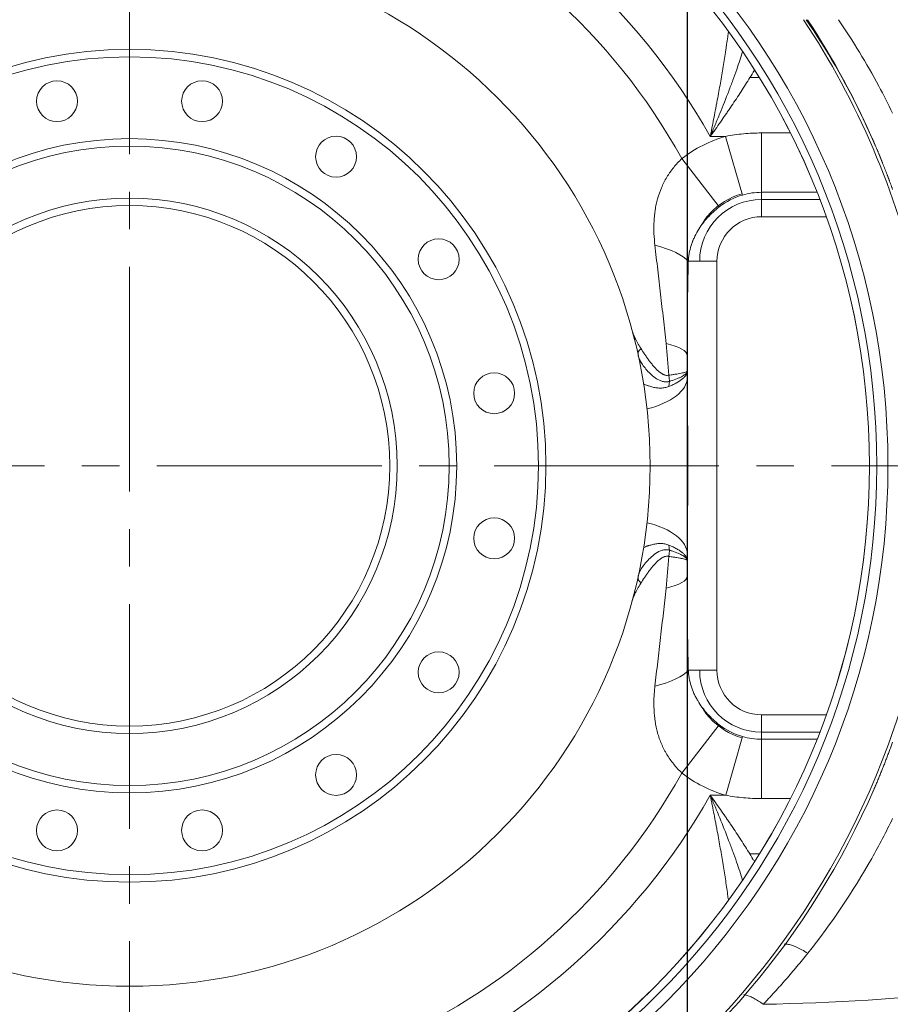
# Model space of a CAD drawing. Header units: millimetres. Extents: x 809 to 6054, y -5716 to -1261.
# Tile 48 of 94: x 4331 to 4448, y -5166 to -5034. Entities that reach past the tile are written whole.
import ezdxf

# ---------------------------------------------------------------- set-up
doc = ezdxf.new("R2010")
doc.units = ezdxf.units.MM
doc.header["$LTSCALE"] = 0.3175
doc.linetypes.add('CENTER2', pattern=[28.574999, 19.049999, -3.175, 3.175, -3.175])
for name, color, linetype, lineweight in [('1轮廓实线层', 7, 'Continuous', 18), ('3中心线层', 1, 'CENTER2', 13), ('7标注层', 4, 'Continuous', 13)]:
    doc.layers.add(name, color=color, linetype=linetype, lineweight=lineweight)
doc.styles.add('PC_TEXTSTYLE', font='ISOCP.SHX', dxfattribs={"width": 0.707, "bigfont": 'GBCBIG.SHX'})
doc.dimstyles.new('GB_LINEAR', dxfattribs={"dimtxt": 3.5, "dimasz": 3.5, "dimexe": 1, "dimexo": 0, "dimgap": 1.5, "dimtad": 1, "dimdsep": 46, "dimtxsty": 'PC_TEXTSTYLE', "dimcen": 0, "dimclrd": 256, "dimclrt": 3, "dimadec": 0, "dimazin": 2, "dimtp": 0.1, "dimtm": 0.1, "dimtfac": 0.71, "dimtdec": 3, "dimtmove": 0, "dimatfit": 3, "dimfxl": 1, "dimtfill": 1, "dimarcsym": 0})

# ---------------------------------------------------------------- blocks, each defined once
blk = doc.blocks.new('*D36')
at = {"layer": '7标注层', "color": 0, "lineweight": -2, "transparency": 16777216}
for p, q in [((4427.04, -4991.48), (4566.04, -4991.48)), ((4516.04, -5093.98), (4566.04, -5093.98))]:
    blk.add_line(p, q, dxfattribs=at)
at = {"layer": '7标注层', "lineweight": -2, "transparency": 16777216}
blk.add_line((4561.04, -5076.48), (4561.04, -5008.98), dxfattribs=at)
at = {"layer": '7标注层', "transparency": 16777216}
for points in [[(4563.96, -5008.98), (4558.12, -5008.98), (4561.04, -4991.48)], [(4558.12, -5076.48), (4563.96, -5076.48), (4561.04, -5093.98)]]:
    blk.add_solid(points, dxfattribs=at)
at = {"layer": 'Defpoints', "color": 0, "transparency": 16777216}
for p in [(4427.04, -4991.48), (4561.04, -4991.48), (4516.04, -5093.98)]:
    blk.add_point(p, dxfattribs=at)
at = {"layer": '7标注层', "color": 3, "transparency": 16777216, "insert": (4544.79, -5042.73), "char_height": 17.5, "attachment_point": 5, "rotation": 90, "style": 'PC_TEXTSTYLE', "bg_fill": 3, "box_fill_scale": 1.1, "bg_fill_color": 257, "bg_fill_transparency": 0}
blk.add_mtext('102.5', dxfattribs=at)
blk = doc.blocks.new('*D37')
at = {"layer": '7标注层', "color": 0, "lineweight": -2, "transparency": 16777216}
for p, q in [((4516.04, -5093.98), (4566.04, -5093.98)), ((4277.04, -5196.48), (4566.04, -5196.48))]:
    blk.add_line(p, q, dxfattribs=at)
at = {"layer": '7标注层', "lineweight": -2, "transparency": 16777216}
blk.add_line((4561.04, -5111.48), (4561.04, -5178.98), dxfattribs=at)
at = {"layer": '7标注层', "transparency": 16777216}
for points in [[(4563.96, -5111.48), (4558.12, -5111.48), (4561.04, -5093.98)], [(4558.12, -5178.98), (4563.96, -5178.98), (4561.04, -5196.48)]]:
    blk.add_solid(points, dxfattribs=at)
at = {"layer": 'Defpoints', "color": 0, "transparency": 16777216}
for p in [(4516.04, -5093.98), (4277.04, -5196.48), (4561.04, -5196.48)]:
    blk.add_point(p, dxfattribs=at)
at = {"layer": '7标注层', "color": 3, "transparency": 16777216, "insert": (4544.79, -5145.23), "char_height": 17.5, "attachment_point": 5, "rotation": 90, "style": 'PC_TEXTSTYLE', "bg_fill": 3, "box_fill_scale": 1.1, "bg_fill_color": 257, "bg_fill_transparency": 0}
blk.add_mtext('102.5', dxfattribs=at)
blk = doc.blocks.new('*D38')
at = {"layer": '7标注层', "color": 0, "lineweight": -2, "transparency": 16777216}
for p, q in [((4421.04, -4997.48), (4421.04, -5257.48)), ((4346.04, -5211.48), (4346.04, -5257.48))]:
    blk.add_line(p, q, dxfattribs=at)
at = {"layer": '7标注层', "lineweight": -2, "transparency": 16777216}
blk.add_line((4363.54, -5252.48), (4403.54, -5252.48), dxfattribs=at)
at = {"layer": '7标注层', "transparency": 16777216}
for points in [[(4363.54, -5249.57), (4363.54, -5255.4), (4346.04, -5252.48)], [(4403.54, -5255.4), (4403.54, -5249.57), (4421.04, -5252.48)]]:
    blk.add_solid(points, dxfattribs=at)
at = {"layer": 'Defpoints', "color": 0, "transparency": 16777216}
for p in [(4421.04, -4997.48), (4346.04, -5211.48), (4421.04, -5252.48)]:
    blk.add_point(p, dxfattribs=at)
at = {"layer": '7标注层', "color": 3, "transparency": 16777216, "insert": (4383.54, -5236.23), "char_height": 17.5, "attachment_point": 5, "style": 'PC_TEXTSTYLE', "bg_fill": 3, "box_fill_scale": 1.1, "bg_fill_color": 257, "bg_fill_transparency": 0}
blk.add_mtext('75', dxfattribs=at)

msp = doc.modelspace()

# ---------------------------------------------------------------- linework, layer by layer
at = {"layer": '1轮廓实线层'}
for p, q in [((4429.48279, -5041.74402), (4430.72297, -5041.74402)), ((4431.03912, -5057.19814), (4431.03912, -5049.21681)), ((4431.03912, -5049.21681), (4434.90043, -5049.21681)), ((4426.20339, -5049.67501), (4424.13968, -5049.67501)), ((4428.47249, -5057.56159), (4426.20339, -5049.67501)), ((4425.34998, -5059.14743), (4420.32035, -5052.66284)), ((4431.03912, -5057.19814), (4431.03912, -5060.48231)), ((4438.49002, -5057.19814), (4431.03912, -5057.19814)), ((4438.86492, -5058.15629), (4431.03912, -5058.15629)), ((4439.73034, -5060.48231), (4431.03912, -5060.48231)), ((4421.18486, -5066.48231), (4425.03912, -5066.48231)), ((4425.03912, -5066.48231), (4425.03912, -5121.48231)), ((4421.03912, -5079.15487), (4421.03912, -5082.10831)), ((4421.03912, -5081.25543), (4421.03912, -5082.10797)), ((4421.03912, -5105.85631), (4421.03912, -5108.80975)), ((4421.03912, -5105.85665), (4421.03912, -5106.70919)), ((4421.18486, -5121.48231), (4425.03912, -5121.48231)), ((4431.03912, -5127.48231), (4439.73017, -5127.48231)), ((4431.03912, -5130.76646), (4431.03912, -5127.48231)), ((4420.32035, -5135.30177), (4425.34998, -5128.81719)), ((4431.03912, -5129.80831), (4438.86543, -5129.80831)), ((4426.21573, -5138.29315), (4428.47903, -5130.40491)), ((4431.03912, -5130.76646), (4438.49003, -5130.76646)), ((4431.03912, -5130.76646), (4431.03912, -5138.74895)), ((4424.13767, -5138.29315), (4426.21573, -5138.29315)), ((4434.89974, -5138.74895), (4431.03912, -5138.74895)), ((4430.76485, -5146.15161), (4429.43554, -5146.15161))]:
    msp.add_line(p, q, dxfattribs=at)
for centre, radius in [((4346.03912, -5093.98231), 102), ((4346.03912, -5093.98231), 100.5), ((4346.03912, -5093.98231), 99.5), ((4346.03912, -5093.98231), 70), ((4346.03912, -5093.98231), 56), ((4346.03912, -5093.98231), 55), ((4336.2846, -5044.94304), 2.75), ((4355.79363, -5044.94304), 2.75), ((4346.03912, -5093.98231), 44), ((4373.81763, -5052.40883), 2.75), ((4346.03912, -5093.98231), 43), ((4346.03912, -5093.98231), 36), ((4346.03912, -5093.98231), 35), ((4387.6126, -5066.2038), 2.75), ((4395.07838, -5084.22779), 2.75), ((4395.07838, -5103.73682), 2.75), ((4387.6126, -5121.76082), 2.75), ((4373.81763, -5135.55579), 2.75), ((4336.2846, -5143.02157), 2.75), ((4355.79363, -5143.02157), 2.75)]:
    msp.add_circle(centre, radius, dxfattribs=at)
for centre, radius, start, end in [((4346.03912, -5093.98231), 111.07487, 90, 270), ((4346.03912, -5093.98231), 109.15752, 90, 270), ((4346.03912, -5093.98231), 108.71272, 90, 270), ((4346.03912, -5093.98231), 99.5, 270.0056248, 270), ((4346.03912, -5093.98231), 89.79329, 29.566712, 330.4306886), ((4346.03912, -5093.98231), 85, 29.0853101, 330.9146899), ((4346.03912, -5093.98231), 108.71272, 12.7042435, 33.4983734), ((4346.03912, -5093.98231), 109.15752, 23.4573802, 33.344684), ((4431.03912, -5066.48231), 17.48913, 106.0513545, 127.7981615), ((4431.03912, -5066.48231), 9.4641, 106.0513545, 137.2484163), ((4431.03912, -5066.48231), 8.32397, 90, 180), ((4431.03912, -5066.48231), 9.28261, 106.0513545, 127.7981615), ((4431.03912, -5066.48231), 6, 90, 180), ((4346.03912, -5093.98231), 108.71272, 270, 347.2957577), ((4431.03912, -5121.48231), 8.32397, 180, 270), ((4431.03912, -5121.48231), 6, 180, 270), ((4431.03912, -5121.48231), 9.4641, 222.2412322, 253.9906808), ((4431.03912, -5121.48231), 9.28261, 232.2018385, 253.9906808), ((4431.03912, -5121.48231), 17.48913, 232.2018385, 253.9906808), ((4346.03912, -5093.98231), 109.15752, 270, 336.5487733)]:
    msp.add_arc(centre, radius, start, end, dxfattribs=at)
for centre, major_axis, ratio, start_param, end_param in [((4411.54922, -5066.48231), (-9.96212, 0.86959), 0.298936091, 3.425695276, 4.195883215), ((4411.03912, -5077.34107), (-2.66574, -1.37616), 0.907120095, 2.69672025, 2.893440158), ((4411.03912, -5079.15502), (-10, 0), 0.23319151, 3.141592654, 3.915980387), ((4411.03912, -5082.10797), (-10, 0), 0.474973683, 2.046600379, 3.141592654), ((4416.30981, -5082.16982), (-0.76078, 2.90193), 0.762232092, 4.11841595, 4.643823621), ((4411.03912, -5105.85665), (-10, 0), 0.474973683, 3.141592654, 4.236584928), ((4416.30981, -5105.7948), (-0.76078, -2.90193), 0.762232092, 1.639361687, 2.164769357), ((4411.03912, -5108.8096), (-10, 0), 0.23319151, 2.36720492, 3.141592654), ((4411.03912, -5110.62355), (2.66574, -1.37616), 0.907120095, 0.248152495, 0.444872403), ((4411.54922, -5121.48231), (-9.96212, -0.86959), 0.298936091, 2.087302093, 2.857490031)]:
    msp.add_ellipse(centre, major_axis=major_axis, ratio=ratio, start_param=start_param, end_param=end_param, dxfattribs=at)
for points, knots in [([(4446.13085, -5050.42763), (4446.06569, -5050.2779), (4446.00018, -5050.12835), (4445.4584, -5048.8997), (4444.96392, -5047.82961), (4442.28956, -5042.30136), (4439.7969, -5038.00186), (4437.03689, -5033.98353)], [0, 0, 0, 0, 0.025882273, 0.025882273, 0.212826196, 0.212826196, 1, 1, 1, 1]), ([(4448.66496, -5046.54362), (4448.07015, -5045.31881), (4447.45135, -5044.10811), (4445.15193, -5039.83013), (4443.33745, -5036.84724), (4441.37308, -5033.98232)], [0, 0, 0, 0, 0.279408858, 0.279408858, 1, 1, 1, 1]), ([(4424.13968, -5049.67501), (4424.14088, -5049.66905), (4424.14267, -5049.66012), (4424.14447, -5049.65119), (4424.14566, -5049.64523), (4424.14625, -5049.64228), (4424.14927, -5049.62725), (4424.15652, -5049.59115), (4424.1734, -5049.50694), (4424.20713, -5049.33855), (4424.27437, -5049.00187), (4424.33164, -5048.71347), (4424.44568, -5048.13692), (4424.5964, -5047.36885), (4424.78119, -5046.4104), (4424.89029, -5045.83609), (4424.96262, -5045.45338), (4424.9986, -5045.262), (4425.17705, -5044.30749), (4425.31535, -5043.55087), (4425.58184, -5042.05213), (4425.71003, -5041.31001), (4425.95464, -5039.84119), (4426.07107, -5039.11448), (4426.1941, -5038.30638), (4426.20764, -5038.2168), (4426.23445, -5038.03828), (4426.27426, -5037.77136), (4426.31282, -5037.50703), (4426.38824, -5036.98185), (4426.46893, -5036.4011), (4426.54274, -5035.83379), (4426.57146, -5035.60622)], [0, 0, 0, 0, 0.001232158, 0.001848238, 0.001848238, 0.002464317, 0.002464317, 0.004928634, 0.009857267, 0.019714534, 0.039429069, 0.078858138, 0.078858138, 0.157716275, 0.236574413, 0.276003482, 0.276003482, 0.31543255, 0.31543255, 0.473148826, 0.473148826, 0.630865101, 0.630865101, 0.788581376, 0.788581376, 0.808295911, 0.808295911, 0.828010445, 0.867439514, 0.867439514, 0.946297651, 1, 1, 1, 1]), ([(4428.48134, -5038.29325), (4428.24479, -5039.05529), (4427.98243, -5039.84507), (4427.53169, -5041.13511), (4427.35789, -5041.61922), (4426.99837, -5042.5974), (4426.81329, -5043.08977), (4426.24359, -5044.57658), (4425.84458, -5045.58064), (4425.22106, -5047.10646), (4425.00863, -5047.61931), (4424.6854, -5048.39043), (4424.57704, -5048.64744), (4424.41361, -5049.03293), (4424.359, -5049.16142), (4424.24947, -5049.41839), (4424.19403, -5049.54813), (4424.13968, -5049.67501)], [0, 0, 0, 0, 0.223361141, 0.223361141, 0.352800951, 0.352800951, 0.482240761, 0.482240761, 0.74112038, 0.74112038, 0.87056019, 0.87056019, 0.935280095, 0.935280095, 0.967640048, 0.967640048, 1, 1, 1, 1]), ([(4430.07567, -5040.7721), (4430.01866, -5040.86685), (4429.96135, -5040.96171), (4429.71482, -5041.3681), (4429.52268, -5041.68072), (4428.93703, -5042.62208), (4428.53431, -5043.2543), (4427.70602, -5044.52753), (4427.28044, -5045.16856), (4426.73475, -5045.97522), (4426.62485, -5046.13693), (4426.40432, -5046.45996), (4426.29363, -5046.62137), (4425.96032, -5047.10527), (4425.5126, -5047.74965), (4425.05848, -5048.39242), (4424.71557, -5048.87394), (4424.54353, -5049.11456), (4424.34181, -5049.39504), (4424.2407, -5049.53522), (4424.19009, -5049.6053), (4424.16838, -5049.63532), (4424.15753, -5049.65034), (4424.15397, -5049.65525), (4424.14683, -5049.66513), (4424.14326, -5049.67007), (4424.13968, -5049.67501)], [0, 0, 0, 0, 0.03277808, 0.03277808, 0.140247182, 0.140247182, 0.355185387, 0.355185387, 0.570123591, 0.570123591, 0.623858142, 0.623858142, 0.677592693, 0.677592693, 0.785061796, 0.892530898, 0.892530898, 0.946265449, 0.973132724, 0.986566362, 0.993283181, 0.996641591, 0.996641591, 0.998320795, 0.998320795, 1, 1, 1, 1]), ([(4446.17409, -5050.52716), (4446.1687, -5050.51472), (4446.14221, -5050.4537), (4446.11566, -5050.39271), (4446.09449, -5050.34417)], [0, 0, 0, 0, 0.203783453, 1, 1, 1, 1]), ([(4448.66498, -5056.83309), (4448.647, -5056.78288), (4448.61104, -5056.68241), (4448.55678, -5056.53177), (4448.50226, -5056.3811), (4448.44747, -5056.23039), (4448.3924, -5056.07966), (4448.33706, -5055.92891), (4448.28144, -5055.77813), (4448.22555, -5055.62732), (4448.16939, -5055.47648), (4448.11294, -5055.32563), (4448.05622, -5055.17475), (4447.99923, -5055.02384), (4447.94195, -5054.87292), (4447.8844, -5054.72197), (4447.82657, -5054.571), (4447.76846, -5054.42002), (4447.71007, -5054.26901), (4447.6514, -5054.11798), (4447.59244, -5053.96694), (4447.53321, -5053.81588), (4447.4737, -5053.66481), (4447.4139, -5053.51371), (4447.35382, -5053.36261), (4447.29346, -5053.21149), (4447.23281, -5053.06035), (4447.17188, -5052.90921), (4447.11066, -5052.75805), (4447.04916, -5052.60688), (4446.98737, -5052.4557), (4446.9253, -5052.30451), (4446.86294, -5052.15331), (4446.80029, -5052.00211), (4446.73736, -5051.8509), (4446.67414, -5051.69968), (4446.61062, -5051.54845), (4446.54682, -5051.39722), (4446.48273, -5051.24599), (4446.41835, -5051.09475), (4446.35368, -5050.94351), (4446.28872, -5050.79227), (4446.22884, -5050.65348), (4446.19057, -5050.56513), (4446.17409, -5050.52716)], [0, 0, 0, 0, 0.023528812, 0.047078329, 0.070648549, 0.094239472, 0.117851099, 0.141483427, 0.165136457, 0.188810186, 0.212504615, 0.23621974, 0.259955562, 0.283712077, 0.307489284, 0.331287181, 0.355105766, 0.378945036, 0.402804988, 0.426685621, 0.45058693, 0.474508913, 0.498451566, 0.522414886, 0.54639887, 0.570403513, 0.594428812, 0.618474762, 0.64254136, 0.6666286, 0.690736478, 0.71486499, 0.739014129, 0.763183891, 0.787374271, 0.811585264, 0.835816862, 0.860069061, 0.884341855, 0.908635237, 0.9329492, 0.957283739, 0.981638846, 1, 1, 1, 1]), ([(4416.69501, -5064.3222), (4416.63498, -5063.79135), (4416.59275, -5063.26138), (4416.56637, -5062.59922), (4416.56242, -5062.4668), (4416.5573, -5062.20248), (4416.55613, -5062.07052), (4416.55695, -5061.67522), (4416.56326, -5061.41245), (4416.60096, -5060.62629), (4416.65103, -5060.10503), (4416.75063, -5059.45626), (4416.77243, -5059.32656), (4416.81965, -5059.06877), (4416.89596, -5058.68406), (4416.98908, -5058.30519), (4417.19869, -5057.55516), (4417.36956, -5057.06542), (4417.67681, -5056.34581), (4417.78772, -5056.10845), (4418.02738, -5055.63865), (4418.15613, -5055.40623), (4418.32884, -5055.11877), (4418.36399, -5055.06139), (4418.4354, -5054.9471), (4418.54393, -5054.77673), (4418.6567, -5054.60949), (4418.88782, -5054.27914), (4419.04934, -5054.06438), (4419.38711, -5053.6456), (4419.56336, -5053.44157), (4419.93065, -5053.04416), (4420.1217, -5052.85079), (4420.32035, -5052.66284)], [0, 0, 0, 0, 0.125, 0.125, 0.15625, 0.15625, 0.1875, 0.1875, 0.25, 0.25, 0.375, 0.375, 0.40625, 0.40625, 0.4375, 0.5, 0.5, 0.625, 0.625, 0.6875, 0.6875, 0.75, 0.75, 0.765625, 0.765625, 0.78125, 0.8125, 0.8125, 0.875, 0.875, 0.9375, 0.9375, 1, 1, 1, 1]), ([(4431.03912, -5057.19814), (4430.60277, -5057.19814), (4430.17079, -5057.22904), (4429.31529, -5057.35045), (4428.89175, -5057.44096), (4428.47249, -5057.56159)], [0, 0, 0, 0, 0.5, 0.5, 1, 1, 1, 1]), ([(4425.34998, -5059.14743), (4425.05866, -5059.37338), (4424.77898, -5059.61091), (4424.24283, -5060.10905), (4423.98636, -5060.36966), (4423.68084, -5060.71047), (4423.62049, -5060.77938), (4423.53113, -5060.88391), (4423.50152, -5060.91896), (4423.44279, -5060.98933), (4423.29721, -5061.16589), (4423.15782, -5061.34567), (4422.83522, -5061.78339), (4422.63601, -5062.08351), (4422.27061, -5062.70143), (4422.10442, -5063.01922), (4421.91909, -5063.42889), (4421.86518, -5063.55273), (4421.81386, -5063.67803), (4421.78024, -5063.76189), (4421.76371, -5063.80401), (4421.68272, -5064.01501), (4421.6232, -5064.18511), (4421.46068, -5064.69963), (4421.37368, -5065.04825), (4421.29295, -5065.49228), (4421.2782, -5065.58159), (4421.25163, -5065.76059), (4421.21614, -5066.02969), (4421.19382, -5066.30069), (4421.18486, -5066.48231)], [0, 0, 0, 0, 0.125, 0.125, 0.25, 0.25, 0.28125, 0.28125, 0.296875, 0.296875, 0.3125, 0.375, 0.375, 0.5, 0.5, 0.625, 0.625, 0.65625, 0.671875, 0.671875, 0.6875, 0.6875, 0.75, 0.75, 0.875, 0.875, 0.90625, 0.90625, 0.9375, 1, 1, 1, 1]), ([(4423.02719, -5061.523), (4423.12468, -5061.34794), (4423.22926, -5061.17604), (4423.56528, -5060.67026), (4423.81472, -5060.35285), (4424.0896, -5060.05789)], [0, 0, 0, 0, 0.330058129, 0.330058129, 1, 1, 1, 1]), ([(4418.18761, -5077.52436), (4418.07463, -5076.41604), (4417.95517, -5075.31074), (4417.70904, -5073.10484), (4417.58239, -5072.00426), (4417.32739, -5069.80621), (4417.19907, -5068.70874), (4417.00841, -5067.06346), (4416.94514, -5066.51519), (4416.81944, -5065.4187), (4416.757, -5064.8705), (4416.69501, -5064.3222)], [0, 0, 0, 0, 0.25, 0.25, 0.5, 0.5, 0.75, 0.75, 0.875, 0.875, 1, 1, 1, 1]), ([(4421.18486, -5066.48231), (4421.15854, -5067.53769), (4421.13558, -5068.59297), (4421.09735, -5070.70379), (4421.08208, -5071.75933), (4421.0589, -5073.87108), (4421.05098, -5074.92731), (4421.0411, -5077.04052), (4421.03912, -5078.09752), (4421.03912, -5079.15502)], [0, 0, 0, 0, 0.25, 0.25, 0.5, 0.5, 0.75, 0.75, 1, 1, 1, 1]), ([(4413.66769, -5075.91644), (4413.69401, -5076.01494), (4413.72992, -5076.12175), (4413.81814, -5076.35038), (4413.87044, -5076.47222), (4413.92981, -5076.60099)], [0, 0, 0, 0, 0.5, 0.5, 1, 1, 1, 1]), ([(4413.92981, -5076.60099), (4413.97785, -5076.70518), (4414.03021, -5076.81299), (4414.14248, -5077.03477), (4414.20239, -5077.14873), (4414.39211, -5077.49843), (4414.53185, -5077.74193), (4414.83312, -5078.24289), (4414.99467, -5078.50039), (4415.25155, -5078.89208), (4415.33963, -5079.02355), (4415.52057, -5079.28732), (4415.61349, -5079.4197), (4415.8038, -5079.68362), (4415.90121, -5079.8152), (4416.10077, -5080.07621), (4416.20291, -5080.20564), (4416.41243, -5080.4605), (4416.51979, -5080.58593), (4416.68541, -5080.7691), (4416.74138, -5080.82932), (4416.85502, -5080.94762), (4416.91274, -5081.00575), (4417.02978, -5081.11899), (4417.08911, -5081.17411), (4417.20957, -5081.28061), (4417.27071, -5081.33198), (4417.39504, -5081.42998), (4417.45824, -5081.47662), (4417.58704, -5081.56384), (4417.65265, -5081.60443), (4417.75325, -5081.6594), (4417.78718, -5081.67675), (4417.85571, -5081.7091), (4417.89017, -5081.72403), (4417.99416, -5081.76468), (4418.0643, -5081.78626), (4418.20636, -5081.81553), (4418.27829, -5081.82322), (4418.42414, -5081.82078), (4418.49674, -5081.81061), (4418.56868, -5081.79011)], [0, 0, 0, 0, 0.0625, 0.0625, 0.125, 0.125, 0.25, 0.25, 0.375, 0.375, 0.4375, 0.4375, 0.5, 0.5, 0.5625, 0.5625, 0.625, 0.625, 0.6875, 0.6875, 0.71875, 0.71875, 0.75, 0.75, 0.78125, 0.78125, 0.8125, 0.8125, 0.84375, 0.84375, 0.875, 0.875, 0.890625, 0.890625, 0.90625, 0.90625, 0.9375, 0.9375, 0.96875, 0.96875, 1, 1, 1, 1]), ([(4414.84275, -5078.25504), (4414.74078, -5078.3192), (4414.65802, -5078.38883), (4414.43963, -5078.65458), (4414.39604, -5078.89115), (4414.48974, -5079.34041), (4414.54732, -5079.50395), (4414.70782, -5079.85103), (4414.81085, -5080.03523), (4415.0579, -5080.41947), (4415.20212, -5080.61983), (4415.52813, -5081.02694), (4415.70866, -5081.2323), (4416.1032, -5081.63344), (4416.31714, -5081.82949), (4416.78071, -5082.18993), (4417.03015, -5082.35508), (4417.43813, -5082.54584), (4417.5808, -5082.59987), (4417.87364, -5082.67607), (4418.02397, -5082.6985), (4418.3326, -5082.69964), (4418.49186, -5082.6775), (4418.64816, -5082.62828), (4418.64828, -5082.62824), (4418.6484, -5082.6282)], [0, 0, 0, 0, 0.079973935, 0.079973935, 0.273655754, 0.273655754, 0.370496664, 0.370496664, 0.467337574, 0.467337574, 0.564178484, 0.564178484, 0.661019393, 0.661019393, 0.757860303, 0.757860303, 0.854701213, 0.854701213, 0.903121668, 0.903121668, 0.951542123, 0.951542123, 0.999962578, 0.999962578, 1, 1, 1, 1]), ([(4418.56868, -5081.79011), (4418.76858, -5081.76503), (4418.95608, -5081.73996), (4419.30746, -5081.69009), (4419.47134, -5081.6653), (4419.77596, -5081.61621), (4419.91672, -5081.59192), (4420.17505, -5081.54404), (4420.29263, -5081.52045), (4420.42473, -5081.49149), (4420.45042, -5081.48572), (4420.50015, -5081.47428), (4420.57227, -5081.45724), (4420.63703, -5081.44062), (4420.75677, -5081.40792), (4420.82361, -5081.38687), (4420.89079, -5081.36151), (4420.90341, -5081.35648), (4420.92696, -5081.34655), (4420.95978, -5081.33181), (4420.98507, -5081.31757), (4421.01208, -5081.29902), (4421.02222, -5081.28997), (4421.03236, -5081.27674), (4421.03489, -5081.27239), (4421.03743, -5081.26596), (4421.03838, -5081.26276), (4421.03893, -5081.25907), (4421.03905, -5081.2575), (4421.0391, -5081.25645), (4421.03912, -5081.25594), (4421.03912, -5081.25543)], [0, 0, 0, 0, 0.125, 0.125, 0.25, 0.25, 0.375, 0.375, 0.5, 0.5, 0.53125, 0.53125, 0.5625, 0.625, 0.625, 0.75, 0.75, 0.78125, 0.78125, 0.8125, 0.875, 0.875, 0.9375, 0.9375, 0.96875, 0.96875, 0.984375, 0.9921875, 0.99609375, 0.99609375, 1, 1, 1, 1]), ([(4418.56868, -5083.31334), (4418.76934, -5083.23117), (4418.95732, -5083.14785), (4419.30927, -5082.97941), (4419.47323, -5082.8943), (4419.77774, -5082.7227), (4419.91829, -5082.63621), (4420.17607, -5082.46214), (4420.29329, -5082.37456), (4420.42492, -5082.26451), (4420.4505, -5082.24247), (4420.50015, -5082.19834), (4420.52423, -5082.17624), (4420.59413, -5082.10991), (4420.6374, -5082.06585), (4420.75731, -5081.93421), (4420.82408, -5081.84714), (4420.89112, -5081.73919), (4420.90371, -5081.71764), (4420.92723, -5081.67464), (4420.93816, -5081.65319), (4420.96842, -5081.58907), (4420.98524, -5081.54662), (4421.01217, -5081.46229), (4421.02228, -5081.4204), (4421.03239, -5081.3581), (4421.03491, -5081.33742), (4421.03744, -5081.30652), (4421.03807, -5081.29625), (4421.0387, -5081.28087), (4421.03893, -5081.27319), (4421.03905, -5081.26552), (4421.0391, -5081.26041), (4421.03912, -5081.25793), (4421.03912, -5081.25543)], [0, 0, 0, 0, 0.125, 0.125, 0.25, 0.25, 0.375, 0.375, 0.5, 0.5, 0.53125, 0.53125, 0.5625, 0.5625, 0.625, 0.625, 0.75, 0.75, 0.78125, 0.78125, 0.8125, 0.8125, 0.875, 0.875, 0.9375, 0.9375, 0.96875, 0.96875, 0.984375, 0.984375, 0.9921875, 0.99609375, 0.99609375, 1, 1, 1, 1]), ([(4421.03909, -5081.25919), (4421.03881, -5081.2807), (4421.03611, -5081.30283), (4421.02566, -5081.34836), (4421.01762, -5081.37198), (4420.98562, -5081.44352), (4420.9538, -5081.49209), (4420.82722, -5081.64047), (4420.70161, -5081.74296), (4420.44933, -5081.9021), (4420.35446, -5081.95604), (4420.14635, -5082.06383), (4420.03279, -5082.1179), (4419.66385, -5082.28044), (4419.38041, -5082.38926), (4418.92784, -5082.54129), (4418.79105, -5082.58497), (4418.6484, -5082.62826)], [0, 0, 0, 0, 0.053808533, 0.053808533, 0.110765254, 0.110765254, 0.224678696, 0.224678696, 0.45250558, 0.45250558, 0.566419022, 0.566419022, 0.680332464, 0.680332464, 0.908159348, 0.908159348, 1, 1, 1, 1]), ([(4421.03929, -5082.35082), (4421.03985, -5082.76135), (4421.0418, -5083.1725), (4421.04801, -5084.07654), (4421.05265, -5084.56958), (4421.06312, -5085.55651), (4421.06896, -5086.0504), (4421.08081, -5087.03899), (4421.08683, -5087.53368), (4421.09828, -5088.52385), (4421.10372, -5089.01933), (4421.11343, -5090.01103), (4421.11771, -5090.5073), (4421.12822, -5091.99697), (4421.13584, -5093.98276), (4421.12822, -5095.96765), (4421.11772, -5097.45598), (4421.11345, -5097.95203), (4421.10373, -5098.94402), (4421.09829, -5099.44008), (4421.08683, -5100.43103), (4421.0808, -5100.92602), (4421.06895, -5101.91501), (4421.06311, -5102.409), (4421.05265, -5103.39593), (4421.04801, -5103.88887), (4421.0417, -5104.80765), (4421.03971, -5105.23362), (4421.03923, -5105.65915)], [0, 0, 0, 0, 0.053196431, 0.053196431, 0.11688563, 0.11688563, 0.180574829, 0.180574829, 0.244264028, 0.244264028, 0.307953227, 0.307953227, 0.371642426, 0.371642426, 0.499020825, 0.626399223, 0.626399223, 0.690088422, 0.690088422, 0.753777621, 0.753777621, 0.817466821, 0.817466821, 0.88115602, 0.88115602, 0.944845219, 0.944845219, 1, 1, 1, 1]), ([(4415.13443, -5082.96879), (4415.1956, -5082.99541), (4415.25702, -5083.02139), (4415.40706, -5083.08292), (4415.54038, -5083.13514), (4415.67484, -5083.18378), (4415.76474, -5083.21536), (4415.80982, -5083.23073), (4416.03549, -5083.3052), (4416.2171, -5083.3573), (4416.58199, -5083.44298), (4416.76527, -5083.47655), (4417.04112, -5083.50956), (4417.13323, -5083.51766), (4417.27158, -5083.52493), (4417.31775, -5083.52654), (4417.40976, -5083.52803), (4417.45565, -5083.52792), (4417.68439, -5083.5229), (4417.86527, -5083.50463), (4418.22148, -5083.43503), (4418.39683, -5083.38371), (4418.56868, -5083.31334)], [0, 0, 0, 0, 0.054969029, 0.054969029, 0.13372161, 0.1730979, 0.1730979, 0.21247419, 0.21247419, 0.369979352, 0.369979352, 0.527484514, 0.527484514, 0.606237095, 0.606237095, 0.645613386, 0.645613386, 0.684989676, 0.684989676, 0.842494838, 0.842494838, 1, 1, 1, 1]), ([(4415.13982, -5104.99348), (4415.1992, -5104.96768), (4415.25883, -5104.94249), (4415.40706, -5104.8817), (4415.49594, -5104.84688), (4415.63002, -5104.79705), (4415.67484, -5104.78083), (4415.76474, -5104.74926), (4415.80982, -5104.73389), (4416.03549, -5104.65942), (4416.2171, -5104.60731), (4416.58199, -5104.52164), (4416.76527, -5104.48806), (4417.04112, -5104.45506), (4417.13323, -5104.44696), (4417.27158, -5104.43968), (4417.31775, -5104.43808), (4417.40976, -5104.43658), (4417.45565, -5104.4367), (4417.68439, -5104.44172), (4417.86527, -5104.45999), (4418.22148, -5104.52959), (4418.39683, -5104.58091), (4418.56868, -5104.65128)], [0, 0, 0, 0, 0.053441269, 0.053441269, 0.132321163, 0.132321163, 0.17176111, 0.17176111, 0.211201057, 0.211201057, 0.368960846, 0.368960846, 0.526720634, 0.526720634, 0.605600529, 0.605600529, 0.645040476, 0.645040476, 0.684480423, 0.684480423, 0.842240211, 0.842240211, 1, 1, 1, 1]), ([(4418.56868, -5104.65128), (4418.76892, -5104.73327), (4418.95676, -5104.81651), (4419.30877, -5104.98495), (4419.6371, -5105.15535), (4419.91905, -5105.32886), (4420.11307, -5105.45996), (4420.17482, -5105.50382), (4420.26305, -5105.56983), (4420.29172, -5105.59187), (4420.34758, -5105.63602), (4420.37478, -5105.65815), (4420.50685, -5105.76878), (4420.69175, -5105.94477), (4420.82482, -5106.11853), (4420.89169, -5106.22638), (4420.90424, -5106.24792), (4420.92767, -5106.29083), (4420.9603, -5106.35499), (4420.98543, -5106.41854), (4421.01227, -5106.50272), (4421.02737, -5106.56541), (4421.03493, -5106.62734), (4421.03744, -5106.65817), (4421.03839, -5106.67355), (4421.03893, -5106.69144), (4421.03905, -5106.69909), (4421.0391, -5106.70419), (4421.03912, -5106.70668), (4421.03912, -5106.70919)], [0, 0, 0, 0, 0.125, 0.125, 0.25, 0.375, 0.375, 0.4375, 0.4375, 0.46875, 0.46875, 0.5, 0.5, 0.625, 0.75, 0.75, 0.78125, 0.78125, 0.8125, 0.875, 0.875, 0.9375, 0.96875, 0.96875, 0.984375, 0.9921875, 0.99609375, 0.99609375, 1, 1, 1, 1]), ([(4418.56868, -5106.17451), (4418.4966, -5106.15396), (4418.4247, -5106.144), (4418.28148, -5106.1413), (4418.21015, -5106.14858), (4418.10367, -5106.17012), (4418.06827, -5106.17908), (4418.01529, -5106.19494), (4417.99764, -5106.20064), (4417.96249, -5106.21277), (4417.90999, -5106.23206), (4417.85813, -5106.25444), (4417.78952, -5106.2867), (4417.75557, -5106.304), (4417.65488, -5106.35886), (4417.58921, -5106.39939), (4417.4603, -5106.48652), (4417.39705, -5106.53311), (4417.27263, -5106.63106), (4417.21145, -5106.68241), (4417.0909, -5106.78887), (4417.03153, -5106.84398), (4416.91441, -5106.95721), (4416.85665, -5107.01534), (4416.74293, -5107.13365), (4416.68692, -5107.19387), (4416.5212, -5107.37707), (4416.41377, -5107.50254), (4416.20412, -5107.75746), (4416.10192, -5107.88693), (4415.90225, -5108.14803), (4415.80478, -5108.27966), (4415.61436, -5108.54369), (4415.52139, -5108.67612), (4415.34035, -5108.94), (4415.25223, -5109.07152), (4414.9952, -5109.46339), (4414.83356, -5109.721), (4414.53213, -5110.22219), (4414.39232, -5110.4658), (4414.20251, -5110.81565), (4414.14258, -5110.92967), (4414.03026, -5111.15154), (4413.97787, -5111.25939), (4413.92981, -5111.36362)], [0, 0, 0, 0, 0.03125, 0.03125, 0.0625, 0.0625, 0.078125, 0.078125, 0.0859375, 0.0859375, 0.09375, 0.109375, 0.109375, 0.125, 0.125, 0.15625, 0.15625, 0.1875, 0.1875, 0.21875, 0.21875, 0.25, 0.25, 0.28125, 0.28125, 0.3125, 0.3125, 0.375, 0.375, 0.4375, 0.4375, 0.5, 0.5, 0.5625, 0.5625, 0.625, 0.625, 0.75, 0.75, 0.875, 0.875, 0.9375, 0.9375, 1, 1, 1, 1]), ([(4414.4626, -5108.75491), (4414.47505, -5108.69875), (4414.49113, -5108.64059), (4414.53943, -5108.49286), (4414.57582, -5108.40072), (4414.70544, -5108.11582), (4414.81897, -5107.91397), (4415.09295, -5107.49391), (4415.25339, -5107.27564), (4415.61736, -5106.83384), (4415.82083, -5106.61012), (4416.2712, -5106.17591), (4416.51737, -5105.96569), (4417.05314, -5105.59804), (4417.34469, -5105.43897), (4417.81161, -5105.30027), (4417.97253, -5105.27075), (4418.30615, -5105.26156), (4418.47865, -5105.28295), (4418.64817, -5105.33634), (4418.64829, -5105.33638), (4418.6484, -5105.33641)], [0, 0, 0, 0, 0.050210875, 0.050210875, 0.123267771, 0.123267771, 0.269381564, 0.269381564, 0.415495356, 0.415495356, 0.561609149, 0.561609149, 0.707722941, 0.707722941, 0.853836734, 0.853836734, 0.92689363, 0.92689363, 0.999950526, 0.999950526, 1, 1, 1, 1]), ([(4418.56868, -5106.17451), (4418.76845, -5106.19957), (4418.95591, -5106.22464), (4419.30733, -5106.27451), (4419.63524, -5106.32412), (4419.91705, -5106.37275), (4420.11105, -5106.40872), (4420.17281, -5106.42062), (4420.26106, -5106.43833), (4420.28975, -5106.44421), (4420.34563, -5106.45592), (4420.37285, -5106.46175), (4420.50504, -5106.49074), (4420.6903, -5106.53574), (4420.82384, -5106.57783), (4420.90441, -5106.60825), (4420.92794, -5106.61818), (4420.96829, -5106.6376), (4420.98513, -5106.64709), (4421.01211, -5106.66563), (4421.02224, -5106.67467), (4421.03237, -5106.68789), (4421.0349, -5106.69223), (4421.03743, -5106.69867), (4421.03838, -5106.70186), (4421.03893, -5106.70555), (4421.03905, -5106.70712), (4421.0391, -5106.70817), (4421.03912, -5106.70868), (4421.03912, -5106.70919)], [0, 0, 0, 0, 0.125, 0.125, 0.25, 0.375, 0.375, 0.4375, 0.4375, 0.46875, 0.46875, 0.5, 0.5, 0.625, 0.75, 0.75, 0.8125, 0.8125, 0.875, 0.875, 0.9375, 0.9375, 0.96875, 0.96875, 0.984375, 0.9921875, 0.99609375, 0.99609375, 1, 1, 1, 1]), ([(4421.03909, -5106.7055), (4421.03883, -5106.6849), (4421.03634, -5106.66368), (4421.02672, -5106.62005), (4421.01931, -5106.59741), (4420.98984, -5106.52888), (4420.96052, -5106.4824), (4420.84402, -5106.34054), (4420.72844, -5106.24275), (4420.49695, -5106.09119), (4420.40965, -5106.03965), (4420.21695, -5105.93608), (4420.11182, -5105.88415), (4419.77051, -5105.7281), (4419.50858, -5105.62369), (4419.06291, -5105.46767), (4418.90553, -5105.41576), (4418.70907, -5105.35483), (4418.67888, -5105.34557), (4418.6484, -5105.33631)], [0, 0, 0, 0, 0.05155611, 0.05155611, 0.106194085, 0.106194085, 0.215470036, 0.215470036, 0.434021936, 0.434021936, 0.543297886, 0.543297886, 0.652573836, 0.652573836, 0.871125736, 0.871125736, 0.980401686, 0.980401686, 1, 1, 1, 1]), ([(4414.84275, -5109.7096), (4414.77996, -5109.67009), (4414.72387, -5109.6281), (4414.46603, -5109.39116), (4414.39484, -5109.14641), (4414.45103, -5108.81157), (4414.45461, -5108.7926), (4414.45862, -5108.77339)], [0, 0, 0, 0, 0.179317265, 0.179317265, 0.954093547, 0.954093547, 1, 1, 1, 1]), ([(4421.03912, -5108.8096), (4421.03912, -5109.86712), (4421.0411, -5110.92411), (4421.05098, -5113.03723), (4421.0589, -5114.09337), (4421.08208, -5116.20511), (4421.09735, -5117.26072), (4421.13557, -5119.37161), (4421.15854, -5120.42692), (4421.18486, -5121.48231)], [0, 0, 0, 0, 0.25, 0.25, 0.5, 0.5, 0.75, 0.75, 1, 1, 1, 1]), ([(4413.92981, -5111.36362), (4413.87021, -5111.4929), (4413.81784, -5111.61495), (4413.72969, -5111.84354), (4413.6939, -5111.95009), (4413.66769, -5112.04818)], [0, 0, 0, 0, 0.5, 0.5, 1, 1, 1, 1]), ([(4416.69501, -5123.64242), (4416.757, -5123.09412), (4416.81944, -5122.54591), (4416.94514, -5121.44943), (4417.00841, -5120.90116), (4417.19907, -5119.25588), (4417.32739, -5118.15841), (4417.58239, -5115.96036), (4417.70904, -5114.85977), (4417.95517, -5112.65388), (4418.07463, -5111.54857), (4418.18761, -5110.44026)], [0, 0, 0, 0, 0.125, 0.125, 0.25, 0.25, 0.5, 0.5, 0.75, 0.75, 1, 1, 1, 1]), ([(4421.18486, -5121.48231), (4421.19383, -5121.66409), (4421.20874, -5121.84506), (4421.25034, -5122.20555), (4421.27689, -5122.38384), (4421.37308, -5122.9133), (4421.45924, -5123.25911), (4421.67305, -5123.93858), (4421.8007, -5124.27224), (4421.98538, -5124.68264), (4422.02357, -5124.76438), (4422.10247, -5124.92721), (4422.14323, -5125.0084), (4422.26868, -5125.24989), (4422.35664, -5125.40835), (4422.63294, -5125.87653), (4422.83366, -5126.1791), (4423.1042, -5126.54619), (4423.15929, -5126.61905), (4423.27143, -5126.76367), (4423.32854, -5126.83549), (4423.50216, -5127.04854), (4423.62107, -5127.18751), (4423.98696, -5127.59556), (4424.24308, -5127.8558), (4424.77883, -5128.35357), (4425.05847, -5128.59109), (4425.34998, -5128.81719)], [0, 0, 0, 0, 0.0625, 0.0625, 0.125, 0.125, 0.25, 0.25, 0.375, 0.375, 0.40625, 0.40625, 0.4375, 0.4375, 0.5, 0.5, 0.625, 0.625, 0.65625, 0.65625, 0.6875, 0.6875, 0.75, 0.75, 0.875, 0.875, 1, 1, 1, 1]), ([(4420.32035, -5135.30177), (4420.12179, -5135.11392), (4419.93099, -5134.92079), (4419.56441, -5134.52422), (4419.38863, -5134.32078), (4419.05193, -5133.90356), (4418.89102, -5133.68979), (4418.58415, -5133.2517), (4418.4382, -5133.02739), (4418.2307, -5132.68274), (4418.16335, -5132.56632), (4418.03339, -5132.33237), (4417.84529, -5131.9793), (4417.6772, -5131.61981), (4417.36664, -5130.89214), (4417.19376, -5130.39545), (4416.98212, -5129.63256), (4416.92018, -5129.37768), (4416.81204, -5128.86663), (4416.76585, -5128.61045), (4416.64896, -5127.83971), (4416.59986, -5127.32296), (4416.55071, -5126.28259), (4416.55065, -5125.75898), (4416.57696, -5125.09969), (4416.58355, -5124.96759), (4416.59928, -5124.70292), (4416.60842, -5124.57032), (4416.63948, -5124.17275), (4416.66502, -5123.90765), (4416.69501, -5123.64242)], [0, 0, 0, 0, 0.0625, 0.0625, 0.125, 0.125, 0.1875, 0.1875, 0.25, 0.25, 0.28125, 0.28125, 0.3125, 0.375, 0.375, 0.5, 0.5, 0.5625, 0.5625, 0.625, 0.625, 0.75, 0.75, 0.875, 0.875, 0.90625, 0.90625, 0.9375, 0.9375, 1, 1, 1, 1]), ([(4424.03266, -5127.84457), (4424.02243, -5127.83334), (4424.01224, -5127.82207), (4423.62511, -5127.39117), (4423.30113, -5126.93398), (4423.0269, -5126.44116)], [0, 0, 0, 0, 0.026212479, 0.026212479, 1, 1, 1, 1]), ([(4428.47903, -5130.40491), (4428.89727, -5130.52491), (4429.31975, -5130.61495), (4430.17307, -5130.73572), (4430.60392, -5130.76646), (4431.03912, -5130.76646)], [0, 0, 0, 0, 0.5, 0.5, 1, 1, 1, 1]), ([(4446.17862, -5137.42704), (4446.18599, -5137.41005), (4446.23439, -5137.29838), (4446.3234, -5137.092), (4446.44499, -5136.80772), (4446.56554, -5136.52345), (4446.68507, -5136.23921), (4446.80358, -5135.95499), (4446.92107, -5135.67081), (4447.03754, -5135.38666), (4447.153, -5135.10255), (4447.26746, -5134.81849), (4447.3809, -5134.53449), (4447.49335, -5134.25053), (4447.60479, -5133.96664), (4447.71524, -5133.68282), (4447.8247, -5133.39907), (4447.93317, -5133.11539), (4448.04065, -5132.8318), (4448.14715, -5132.54829), (4448.25268, -5132.26487), (4448.35723, -5131.98154), (4448.46079, -5131.69831), (4448.56344, -5131.41521), (4448.63115, -5131.22633), (4448.66498, -5131.13197)], [0, 0, 0, 0, 0.008231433, 0.054088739, 0.099872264, 0.145581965, 0.191217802, 0.236779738, 0.282267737, 0.327681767, 0.373021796, 0.418287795, 0.463479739, 0.508597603, 0.553641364, 0.598611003, 0.643506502, 0.688327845, 0.733075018, 0.77774801, 0.822346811, 0.866871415, 0.911321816, 0.955698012, 1, 1, 1, 1]), ([(4445.98624, -5137.86766), (4446.01659, -5137.7986), (4446.08089, -5137.65182), (4446.14486, -5137.50486), (4446.17862, -5137.42704)], [0, 0, 0, 0, 0.470801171, 1, 1, 1, 1]), ([(4424.13767, -5138.29315), (4424.19193, -5138.41985), (4424.24738, -5138.54959), (4424.35666, -5138.80601), (4424.51996, -5139.19021), (4424.68142, -5139.57316), (4425.00179, -5140.33745), (4425.21199, -5140.84483), (4425.83166, -5142.36078), (4426.2303, -5143.36323), (4426.80222, -5144.85501), (4426.98931, -5145.35253), (4427.34817, -5146.32839), (4427.52024, -5146.80742), (4427.97735, -5148.11433), (4428.24608, -5148.92329), (4428.48785, -5149.70364)], [0, 0, 0, 0, 0.032136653, 0.032136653, 0.064273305, 0.12854661, 0.12854661, 0.25709322, 0.25709322, 0.514186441, 0.514186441, 0.642733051, 0.642733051, 0.771279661, 0.771279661, 1, 1, 1, 1]), ([(4424.13767, -5138.29315), (4424.14123, -5138.29807), (4424.14479, -5138.30299), (4424.15191, -5138.31284), (4424.15545, -5138.31773), (4424.16626, -5138.33268), (4424.18788, -5138.3626), (4424.2383, -5138.43241), (4424.33902, -5138.57206), (4424.53997, -5138.85148), (4424.71136, -5139.0912), (4425.053, -5139.57092), (4425.50544, -5140.21132), (4425.95157, -5140.85334), (4426.28371, -5141.3355), (4426.39402, -5141.49633), (4426.55885, -5141.73773), (4426.61371, -5141.81826), (4426.72309, -5141.97919), (4426.77762, -5142.05958), (4427.26681, -5142.78258), (4427.69083, -5143.42106), (4428.51634, -5144.6895), (4428.91782, -5145.31946), (4429.50189, -5146.25763), (4429.69354, -5146.56923), (4429.94514, -5146.98364), (4430.00792, -5147.0875), (4430.07033, -5147.19123)], [0, 0, 0, 0, 0.001673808, 0.001673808, 0.003347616, 0.003347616, 0.006695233, 0.013390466, 0.026780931, 0.053561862, 0.107123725, 0.107123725, 0.214247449, 0.321371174, 0.321371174, 0.374933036, 0.374933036, 0.401713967, 0.401713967, 0.428494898, 0.428494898, 0.642742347, 0.642742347, 0.856989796, 0.856989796, 0.964113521, 0.964113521, 1, 1, 1, 1]), ([(4426.57022, -5152.371), (4426.53926, -5152.12537), (4426.50691, -5151.87714), (4426.38207, -5150.94674), (4426.28129, -5150.24839), (4426.06281, -5148.81591), (4425.94659, -5148.09145), (4425.70254, -5146.62744), (4425.57471, -5145.88789), (4425.30906, -5144.3946), (4425.17124, -5143.64085), (4424.99346, -5142.69013), (4424.95761, -5142.49946), (4424.88553, -5142.1181), (4424.7768, -5141.54582), (4424.59267, -5140.59082), (4424.44251, -5139.82555), (4424.3289, -5139.25112), (4424.27184, -5138.96379), (4424.20486, -5138.62836), (4424.17126, -5138.46059), (4424.15444, -5138.37669), (4424.14723, -5138.34074), (4424.14422, -5138.32575), (4424.14363, -5138.32282), (4424.14244, -5138.31688), (4424.14065, -5138.30798), (4424.13886, -5138.29908), (4424.13767, -5138.29315)], [0, 0, 0, 0, 0.057936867, 0.057936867, 0.214947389, 0.214947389, 0.371957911, 0.371957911, 0.528968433, 0.528968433, 0.685978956, 0.685978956, 0.725231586, 0.725231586, 0.764484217, 0.842989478, 0.921494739, 0.921494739, 0.960747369, 0.980373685, 0.990186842, 0.995093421, 0.997546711, 0.997546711, 0.998160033, 0.998160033, 0.998773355, 1, 1, 1, 1]), ([(4437.24427, -5159.5498), (4440.43966, -5155.55749), (4443.31968, -5151.28044), (4446.8455, -5145.0261), (4447.78164, -5143.23853), (4448.66489, -5141.41992)], [0, 0, 0, 0, 0.71978918, 0.71978918, 1, 1, 1, 1]), ([(4437.24427, -5159.5498), (4436.98359, -5159.38204), (4436.46652, -5159.07256), (4435.73305, -5158.70397), (4435.0694, -5158.44493), (4434.50062, -5158.30521), (4434.19663, -5158.29504), (4434.0664, -5158.31143), (4434.0644, -5158.31169)], [0, 0, 0, 0, 0.199377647, 0.398755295, 0.598132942, 0.797510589, 0.996888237, 1, 1, 1, 1]), ([(4431.25869, -5166.41077), (4431.25971, -5166.40966), (4431.26073, -5166.40861), (4431.26276, -5166.40646), (4431.26581, -5166.40323), (4431.27293, -5166.3957), (4431.28716, -5166.38063), (4431.31563, -5166.35051), (4431.37252, -5166.2903), (4431.4862, -5166.16995), (4431.71312, -5165.92947), (4431.90687, -5165.72319), (4432.16454, -5165.44711), (4432.29305, -5165.30855), (4432.5494, -5165.03064), (4432.67724, -5164.89126), (4433.31475, -5164.19216), (4433.81935, -5163.62582), (4434.56787, -5162.76658), (4434.81598, -5162.47851), (4435.30936, -5161.89998), (4436.0452, -5161.0283), (4436.76815, -5160.1446), (4437.24427, -5159.5498)], [0, 0, 0, 0, 0.000488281, 0.000488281, 0.000976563, 0.001953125, 0.00390625, 0.0078125, 0.015625, 0.03125, 0.0625, 0.125, 0.125, 0.1875, 0.1875, 0.25, 0.25, 0.5, 0.5, 0.625, 0.625, 0.75, 1, 1, 1, 1]), ([(4428.65594, -5165.10707), (4428.75783, -5165.12256), (4428.86663, -5165.14674), (4429.13843, -5165.22407), (4429.3067, -5165.28457), (4429.66159, -5165.43574), (4429.84817, -5165.52637), (4430.23464, -5165.73536), (4430.4345, -5165.85367), (4430.8421, -5166.11483), (4431.04983, -5166.25764), (4431.25869, -5166.41077)], [0, 0, 0, 0, 0.15482543, 0.15482543, 0.366119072, 0.366119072, 0.577412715, 0.577412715, 0.788706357, 0.788706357, 1, 1, 1, 1])]:
    msp.add_open_spline(points, degree=3, knots=knots, dxfattribs=at)
for points in [[(4426.20339, -5049.67501), (4426.60273, -5049.59841), (4427.40326, -5049.46476), (4428.6095, -5049.32185), (4429.82115, -5049.236), (4430.63252, -5049.21681), (4431.03912, -5049.21681)], [(4418.56868, -5081.79011), (4418.45966, -5080.36587), (4418.33234, -5078.9441), (4418.18761, -5077.52436)], [(4421.03912, -5079.15502), (4421.03912, -5079.85421), (4421.03912, -5080.55427), (4421.03912, -5081.25543)], [(4421.03912, -5082.10797), (4421.03912, -5082.18889), (4421.03917, -5082.26984), (4421.03929, -5082.35082)], [(4418.18761, -5110.44026), (4418.33234, -5109.02051), (4418.45966, -5107.59875), (4418.56868, -5106.17451)], [(4421.03923, -5105.65915), (4421.03915, -5105.725), (4421.03912, -5105.79083), (4421.03912, -5105.85665)], [(4421.03912, -5106.70919), (4421.03912, -5107.41035), (4421.03912, -5108.11041), (4421.03912, -5108.8096)], [(4431.03912, -5138.74895), (4430.63358, -5138.74895), (4429.8243, -5138.72986), (4428.61576, -5138.64446), (4427.41258, -5138.5023), (4426.61406, -5138.36935), (4426.21573, -5138.29315)], [(4487.03912, -5160.73661), (4468.76016, -5164.12783), (4450.16675, -5166.01922), (4431.25869, -5166.41077)]]:
    msp.add_open_spline(points, degree=3, dxfattribs=at)
at = {"layer": '3中心线层', "ltscale": 5}
for p, q in [((4346.03912, -4976.48231), (4346.03912, -5211.48231)), ((4516.03912, -5093.98231), (4228.53912, -5093.98231))]:
    msp.add_line(p, q, dxfattribs=at)

# ---------------------------------------------------------------- next in the draw order: dimensions: what is measured, and where the dimension line sits
at = {"layer": '7标注层'}
dim = msp.add_linear_dim(base=(4561.03912, -4991.48231), p1=(4516.03912, -5093.98231), p2=(4427.03912, -4991.48231), angle=90, dimstyle='GB_LINEAR', override={"dimscale": 5, "dimgap": 1.5, "dimtad": 1, "dimjust": 0, "dimdec": 2, "dimlfac": 1, "dimse1": 0, "dimse2": 0, "dimsd1": 0, "dimsd2": 0, "dimclrd": 256, "dimclre": 0, "dimtofl": 1}, dxfattribs=at)
dim.commit()
dim.dimension.update_dxf_attribs({"geometry": '*D36', "text_midpoint": (4544.78912, -5042.73231)})

# ---------------------------------------------------------------- next in the draw order: dimensions: what is measured, and where the dimension line sits
dim = msp.add_linear_dim(base=(4561.03912, -5196.48231), p1=(4516.03912, -5093.98231), p2=(4277.03912, -5196.48231), angle=90, dimstyle='GB_LINEAR', override={"dimscale": 5, "dimgap": 1.5, "dimtad": 1, "dimjust": 0, "dimdec": 2, "dimlfac": 1, "dimse1": 0, "dimse2": 0, "dimsd1": 0, "dimsd2": 0, "dimtofl": 1}, dxfattribs=at)
dim.commit()
dim.dimension.update_dxf_attribs({"geometry": '*D37', "text_midpoint": (4544.78912, -5145.23231)})

# ---------------------------------------------------------------- next in the draw order: dimensions: what is measured, and where the dimension line sits
dim = msp.add_linear_dim(base=(4421.03912, -5252.48231), p1=(4346.03912, -5211.48231), p2=(4421.03912, -4997.48231), dimstyle='GB_LINEAR', override={"dimscale": 5, "dimgap": 1.5, "dimtad": 1, "dimjust": 0, "dimdec": 2, "dimlfac": 1, "dimse1": 0, "dimse2": 0, "dimsd1": 0, "dimsd2": 0, "dimclrd": 256, "dimclre": 0, "dimtofl": 1}, dxfattribs=at)
dim.commit()
dim.dimension.update_dxf_attribs({"geometry": '*D38', "text_midpoint": (4383.53912, -5236.23231)})

doc.saveas('drawing.dxf')
